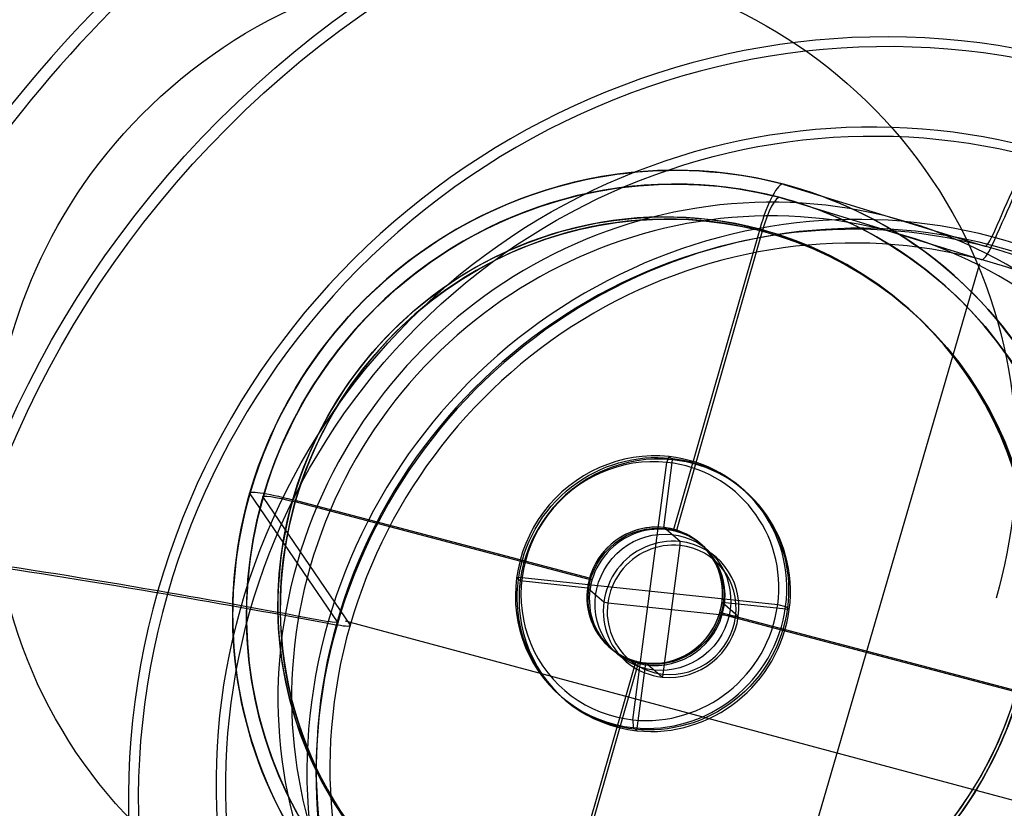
# Model space of a CAD drawing. Extents: x -334 to 592, y -3 to 481.
# Tile 23 of 37: x -266 to -195, y 340 to 397. Entities that reach past the tile are written whole.
import ezdxf

# ---------------------------------------------------------------- set-up
doc = ezdxf.new("R2010")
doc.units = 0
doc.header["$MEASUREMENT"] = 0
doc.layers.add('DEFAULT', color=178, linetype='CONTINUOUS')

msp = doc.modelspace()

# ---------------------------------------------------------------- linework, layer by layer
at = {"layer": 'DEFAULT'}
for p, q in [((-210.808, 385.245, -164.784), (-210.789, 385.239, -164.875)), ((-210.789, 385.239, -164.875), (-196.207, 380.745, -236.115)), ((-211.065, 384.278, -164.776), (-211.046, 384.273, -164.867)), ((-211.046, 384.273, -164.867), (-196.483, 379.785, -236.015)), ((-212.537, 381.984, -160.859), (-218.781, 360.207, -158.601)), ((-212.361, 381.833, -161.832), (-218.605, 360.056, -159.574)), ((-217.26, 308.476, -228.682), (-196.568, 379.49, -235.985)), ((-221.736, 346.387, -154.931), (-219.27, 365.066, -157.389)), ((-219.503, 360.339, -158.752), (-218.854, 365.255, -159.399)), ((-219.27, 365.066, -157.389), (-219.117, 365.481, -157.94)), ((-218.854, 365.255, -159.399), (-219.117, 365.481, -157.94)), ((-249.535, 362.794, -168.28), (-249.527, 362.782, -168.372)), ((-249.527, 362.782, -168.372), (-243.197, 353.504, -240.356)), ((-248.577, 362.531, -168.162), (-248.569, 362.52, -168.254)), ((-248.569, 362.52, -168.254), (-242.248, 353.254, -240.146)), ((-224.879, 356.671, -159.152), (-246.406, 362.349, -163.916)), ((-224.704, 356.52, -160.125), (-246.23, 362.198, -164.889)), ((-218.319, 359.319, -165.319), (-219.503, 360.339, -158.752)), ((-218.605, 360.056, -159.574), (-218.781, 360.207, -158.601)), ((-218.307, 359.035, -165.53), (-218.319, 359.319, -165.319)), ((-219.54, 349.696, -164.301), (-218.307, 359.035, -165.53)), ((-229.774, 356.71, -157.985), (-230.174, 356.687, -158.567)), ((-229.911, 356.46, -160.026), (-230.174, 356.687, -158.567)), ((-225.031, 355.942, -159.066), (-229.911, 356.46, -160.026)), ((-229.774, 356.71, -157.985), (-211.232, 354.742, -154.335)), ((-224.704, 356.52, -160.125), (-224.879, 356.671, -159.152)), ((-223.847, 354.922, -165.632), (-225.031, 355.942, -159.066)), ((-223.559, 354.858, -165.828), (-223.847, 354.922, -165.632)), ((-214.288, 353.874, -164.003), (-223.559, 354.858, -165.828)), ((-214.088, 353.886, -163.711), (-215.272, 354.906, -157.145)), ((-210.393, 354.388, -156.184), (-215.272, 354.906, -157.145)), ((-211.232, 354.742, -154.335), (-210.656, 354.615, -154.725)), ((-210.393, 354.388, -156.184), (-210.656, 354.615, -154.725)), ((-242.597, 353.565, -240.257), (-171.232, 334.401, -224.409)), ((-215.249, 354.026, -158.032), (-215.424, 354.177, -157.059)), ((-193.898, 348.499, -152.295), (-215.424, 354.177, -157.059)), ((-193.723, 348.348, -153.267), (-215.249, 354.026, -158.032)), ((-214.288, 353.874, -164.003), (-214.088, 353.886, -163.711)), ((-221.523, 350.641, -157.61), (-227.767, 328.864, -155.352)), ((-221.348, 350.49, -158.582), (-227.592, 328.713, -156.325)), ((-221.348, 350.49, -158.582), (-221.523, 350.641, -157.61)), ((-221.45, 345.593, -156.812), (-220.801, 350.509, -157.459)), ((-219.617, 349.488, -164.025), (-220.801, 350.509, -157.459)), ((-219.54, 349.696, -164.301), (-219.617, 349.488, -164.025)), ((-221.736, 346.387, -154.931), (-221.713, 345.82, -155.353)), ((-221.45, 345.593, -156.812), (-221.713, 345.82, -155.353))]:
    msp.add_line(p, q, dxfattribs=at)
at = {"layer": 'DEFAULT', "extrusion": (-0.175441, 0.151161, 0.972816)}
for points in [[(-109.502, -458.944), (-110.253, -459.285), (-111.018, -459.613), (-111.797, -459.925), (-112.59, -460.222), (-113.397, -460.503), (-114.216, -460.767), (-115.049, -461.013), (-115.893, -461.241), (-116.749, -461.451), (-117.616, -461.641), (-118.493, -461.811), (-119.38, -461.961), (-120.277, -462.09), (-121.182, -462.197), (-122.095, -462.282), (-123.015, -462.345), (-123.941, -462.385), (-124.873, -462.401), (-125.809, -462.394), (-126.749, -462.363), (-127.693, -462.307), (-128.638, -462.227), (-129.584, -462.123), (-130.53, -461.994), (-131.476, -461.84), (-132.42, -461.661), (-133.361, -461.457), (-134.299, -461.229), (-135.232, -460.976), (-136.159, -460.698), (-137.08, -460.396), (-137.994, -460.07), (-138.899, -459.721), (-139.795, -459.348), (-140.681, -458.952), (-141.556, -458.534), (-142.419, -458.093), (-143.269, -457.632), (-144.106, -457.149), (-144.929, -456.647), (-145.737, -456.124), (-146.529, -455.583), (-147.305, -455.024), (-148.064, -454.447), (-148.806, -453.854), (-149.53, -453.244), (-150.236, -452.62), (-150.923, -451.981), (-151.591, -451.328), (-152.239, -450.663), (-152.868, -449.987), (-153.477, -449.299), (-154.065, -448.601), (-154.634, -447.894), (-155.181, -447.179), (-155.708, -446.455), (-156.215, -445.726), (-156.701, -444.99), (-157.166, -444.249), (-157.611, -443.503), (-158.035, -442.754), (-158.439, -442.002), (-158.823, -441.248), (-159.187, -440.492)], [(-159.187, -440.492), (-159.535, -439.729), (-159.869, -438.951), (-160.188, -438.159), (-160.492, -437.354), (-160.78, -436.535), (-161.052, -435.703), (-161.306, -434.859), (-161.543, -434.003), (-161.761, -433.135), (-161.961, -432.256), (-162.14, -431.367), (-162.3, -430.468), (-162.439, -429.56), (-162.556, -428.644), (-162.652, -427.72), (-162.726, -426.79), (-162.777, -425.853), (-162.805, -424.911), (-162.81, -423.964), (-162.791, -423.014), (-162.749, -422.062), (-162.682, -421.107), (-162.591, -420.152), (-162.475, -419.197), (-162.335, -418.243), (-162.17, -417.292), (-161.98, -416.343), (-161.766, -415.398), (-161.528, -414.458), (-161.265, -413.524), (-160.978, -412.597), (-160.667, -411.678), (-160.333, -410.767), (-159.976, -409.866), (-159.595, -408.976), (-159.193, -408.097), (-158.768, -407.23), (-158.322, -406.377), (-157.856, -405.537), (-157.369, -404.712), (-156.863, -403.902), (-156.337, -403.108), (-155.794, -402.331), (-155.233, -401.571), (-154.655, -400.828), (-154.061, -400.104), (-153.452, -399.399), (-152.829, -398.712), (-152.192, -398.046), (-151.542, -397.399), (-150.881, -396.772), (-150.208, -396.165), (-149.525, -395.579), (-148.833, -395.014), (-148.132, -394.47), (-147.423, -393.946), (-146.707, -393.443), (-145.986, -392.962), (-145.258, -392.501), (-144.526, -392.061), (-143.791, -391.641), (-143.052, -391.242), (-142.31, -390.864), (-141.567, -390.505)], [(-91.882, -408.957), (-91.534, -409.72), (-91.2, -410.498), (-90.881, -411.29), (-90.577, -412.095), (-90.289, -412.914), (-90.017, -413.746), (-89.763, -414.59), (-89.526, -415.447), (-89.308, -416.314), (-89.108, -417.193), (-88.929, -418.082), (-88.769, -418.981), (-88.63, -419.889), (-88.513, -420.805), (-88.417, -421.729), (-88.343, -422.66), (-88.292, -423.596), (-88.263, -424.538), (-88.259, -425.485), (-88.277, -426.435), (-88.32, -427.387), (-88.387, -428.342), (-88.478, -429.297), (-88.594, -430.252), (-88.734, -431.206), (-88.899, -432.158), (-89.089, -433.106), (-89.303, -434.051), (-89.541, -434.991), (-89.804, -435.925), (-90.091, -436.852), (-90.401, -437.771), (-90.736, -438.682), (-91.093, -439.583), (-91.473, -440.473), (-91.876, -441.352), (-92.301, -442.219), (-92.746, -443.072), (-93.213, -443.912), (-93.7, -444.737), (-94.206, -445.547), (-94.732, -446.341), (-95.275, -447.118), (-95.836, -447.879), (-96.414, -448.621), (-97.008, -449.345), (-97.617, -450.051), (-98.24, -450.737), (-98.877, -451.404), (-99.526, -452.051), (-100.188, -452.678), (-100.861, -453.284), (-101.544, -453.87), (-102.236, -454.435), (-102.937, -454.98), (-103.646, -455.503), (-104.361, -456.006), (-105.083, -456.488), (-105.811, -456.948), (-106.543, -457.388), (-107.278, -457.808), (-108.017, -458.207), (-108.759, -458.585), (-109.502, -458.944)]]:
    msp.add_lwpolyline(points, dxfattribs=at)
for centre, radius in [((-125.562, -424.556, -163.121), 72.157), ((-125.562, -424.556, -163.868), 71.492), ((-125.562, -424.556, -143.89), 46.992), ((-125.562, -424.556, -144.726), 46.443), ((-125.562, -424.556, -65.136), 31.754), ((-125.562, -424.556, -65.229), 30.758), ((-125.562, -424.556, -61.457), 27.767), ((-125.562, -424.556, -62.457), 27.767), ((-125.562, -424.556, -60.707), 10), ((-125.562, -424.556, -61.957), 5), ((-125.562, -424.556, -64.832), 5)]:
    msp.add_circle(centre, radius, dxfattribs=at)
for centre, radius, start, end in [((-125.562, -424.556, -258.029), 135.49, 136.46368, 274.2476), ((-125.562, -424.556, -269.092), 139.395, 146.08054, 264.63075), ((-125.562, -424.556, -280.27), 142.955, 156.41159, 254.2997), ((-125.562, -424.556, -258.376), 134.552, 136.94034, 273.77095), ((-125.562, -424.556, -269.41), 138.448, 146.62649, 264.08479), ((-125.562, -424.556, -280.56), 141.998, 157.06539, 253.6459), ((-125.562, -424.556, -237.033), 126.629, 118.17215, 292.53914), ((-125.562, -424.556, -237.462), 125.726, 118.58924, 292.12204), ((-125.562, -424.556, -216.901), 115.953, 97.99395, 295.35564), ((-125.562, -424.556, -217.408), 115.09, 98.39529, 295.35564), ((-125.562, -424.556, -197.349), 103.093, 69.28653, 295.35564), ((-125.562, -424.556, -197.94), 102.287, 69.78332, 295.35564), ((-125.562, -424.556, -179.87), 87.577, 205.35564, 295.35564), ((-125.562, -424.556, -179.2), 88.32, 205.35564, 295.35564), ((-125.562, -424.556, -179.2), 88.32, 295.35564, 205.35564), ((-125.562, -424.556, -179.87), 87.577, 295.35564, 205.35564), ((-125.562, -424.556, -148.89), 54.344, 205.35565, 295.35563), ((-125.562, -424.556, -149.705), 53.766, 205.35564, 295.35564), ((-125.562, -424.556, -148.89), 54.344, 295.35564, 205.35564), ((-125.562, -424.556, -149.705), 53.766, 295.35564, 205.35564), ((-125.562, -424.556, -65.179), 31.758, 115.35564, 295.35564), ((-125.562, -424.556, -65.179), 30.754, 205.35564, 25.35564), ((-125.562, -424.556, -65.086), 31.749, 205.35564, 25.35564), ((-125.562, -424.556, -104.454), 35.421, 28.13711, 295.35564), ((-125.562, -424.556, -65.272), 30.762, 115.35564, 295.35564), ((-125.562, -424.556, -61.457), 27.767, 205.35564, 25.35564), ((-125.562, -424.556, -104.497), 34.421, 28.36338, 295.35564), ((-125.562, -424.556, -140.007), 38.95, 205.35564, 295.35564), ((-125.562, -424.556, -65.086), 31.749, 25.35564, 205.35564), ((-125.562, -424.556, -62.457), 27.767, 205.35564, 25.35564), ((-125.56, -424.556, -137.72), 37.518, 205.35397, 295.35397), ((-125.56, -424.556, -137.72), 37.518, 205.35397, 295.35397), ((-125.562, -424.556, -65.179), 30.754, 25.35564, 205.35564), ((-125.562, -424.556, -139.152), 39.468, 205.35564, 295.35564), ((-125.562, -424.556, -137.72), 38.524, 205.35564, 295.35564), ((-125.562, -424.556, -139.152), 39.468, 295.35564, 205.35564), ((-125.562, -424.556, -61.457), 27.767, 25.35564, 205.35564), ((-125.562, -424.556, -62.457), 27.767, 25.35564, 205.35564), ((-125.562, -424.556, -140.007), 38.95, 295.35564, 205.35564), ((-125.562, -424.556, -137.72), 38.524, 115.35564, 205.35564), ((-125.561, -424.554, -137.72), 37.518, 115.35732, 205.35732), ((-125.561, -424.554, -137.72), 37.518, 115.35732, 205.35732), ((-125.562, -424.556, -59.957), 10, 213.95444, 33.95444), ((-125.562, -424.556, -61.457), 10, 213.95444, 33.95444), ((-125.562, -424.556, -59.457), 9.5, 213.95444, 33.95444), ((-125.562, -424.556, -59.457), 9.5, 33.95444, 213.95444), ((-125.562, -424.556, -59.957), 10, 33.95444, 213.95444), ((-125.562, -424.556, -61.457), 10, 33.95444, 213.95444), ((-125.562, -424.556, -65.179), 31.758, 295.35564, 25.35564), ((-125.562, -424.556, -65.272), 30.762, 295.35564, 25.35564), ((-125.562, -424.556, -61.457), 5, 205.35564, 25.35564), ((-125.562, -424.556, -62.457), 5, 205.35564, 25.35564), ((-125.562, -424.556, -61.457), 5, 213.95444, 33.95444), ((-125.562, -424.556, -61.457), 5, 25.35564, 205.35564), ((-125.562, -424.556, -62.457), 5, 25.35564, 205.35564), ((-125.562, -424.556, -61.457), 5, 33.95444, 213.95444), ((-125.562, -424.556, -68.207), 5, 213.95444, 33.95444), ((-125.562, -424.556, -68.457), 4.75, 213.95444, 33.95444), ((-125.562, -424.556, -68.207), 5, 33.95444, 213.95444), ((-125.562, -424.556, -68.457), 4.75, 33.95444, 213.95444), ((-125.562, -424.556, -104.454), 35.421, 295.35564, 22.57417), ((-125.562, -424.556, -104.497), 34.421, 295.35564, 22.34687), ((-125.562, -424.557, -137.72), 37.518, 295.35732, 25.35732), ((-125.562, -424.557, -137.72), 37.518, 295.35732, 25.35732), ((-125.562, -424.556, -137.72), 38.524, 295.35564, 115.35564), ((-125.562, -424.556, -65.272), 30.762, 25.35564, 115.35564), ((-125.562, -424.556, -65.179), 31.758, 25.35564, 115.35564)]:
    msp.add_arc(centre, radius, start, end, dxfattribs=at)
at = {"layer": 'DEFAULT', "extrusion": (0.945519, -0.2494, 0.209271)}
for centre, radius, start, end in [((166.056, -375.052, -329.887), 253.847, 48.96305, 52.977), ((166.056, -375.052, -329.887), 252.847, 48.96363, 52.977), ((314.738, -97.882, -329.887), 4, 359.50608, 84.17926), ((314.738, -97.882, -329.887), 3, 359.50608, 84.17926), ((320.11, -170.786, -329.887), 2, 182.18399, 232.977), ((320.11, -170.786, -329.887), 3, 179.50608, 232.977)]:
    msp.add_arc(centre, radius, start, end, dxfattribs=at)
at = {"layer": 'DEFAULT', "extrusion": (0.274254, 0.95653, -0.099171)}
for centre, radius, start, end in [((335.889, -139.211, 295.276), 4, 353.18642, 77.8596), ((335.889, -139.211, 295.276), 3, 353.18642, 77.8596), ((189.264, -367.718, 295.276), 209.82, 29.89408, 42.35176), ((189.264, -367.718, 295.276), 208.82, 29.89404, 42.35106), ((157.6, -398.331, 295.276), 253.847, 42.64339, 46.65734), ((157.6, -398.331, 295.276), 252.847, 42.64397, 46.65734), ((333.203, -212.263, 295.276), 2, 175.86434, 226.65734), ((333.203, -212.263, 295.276), 3, 173.18642, 226.65734)]:
    msp.add_arc(centre, radius, start, end, dxfattribs=at)

doc.saveas('drawing.dxf')
